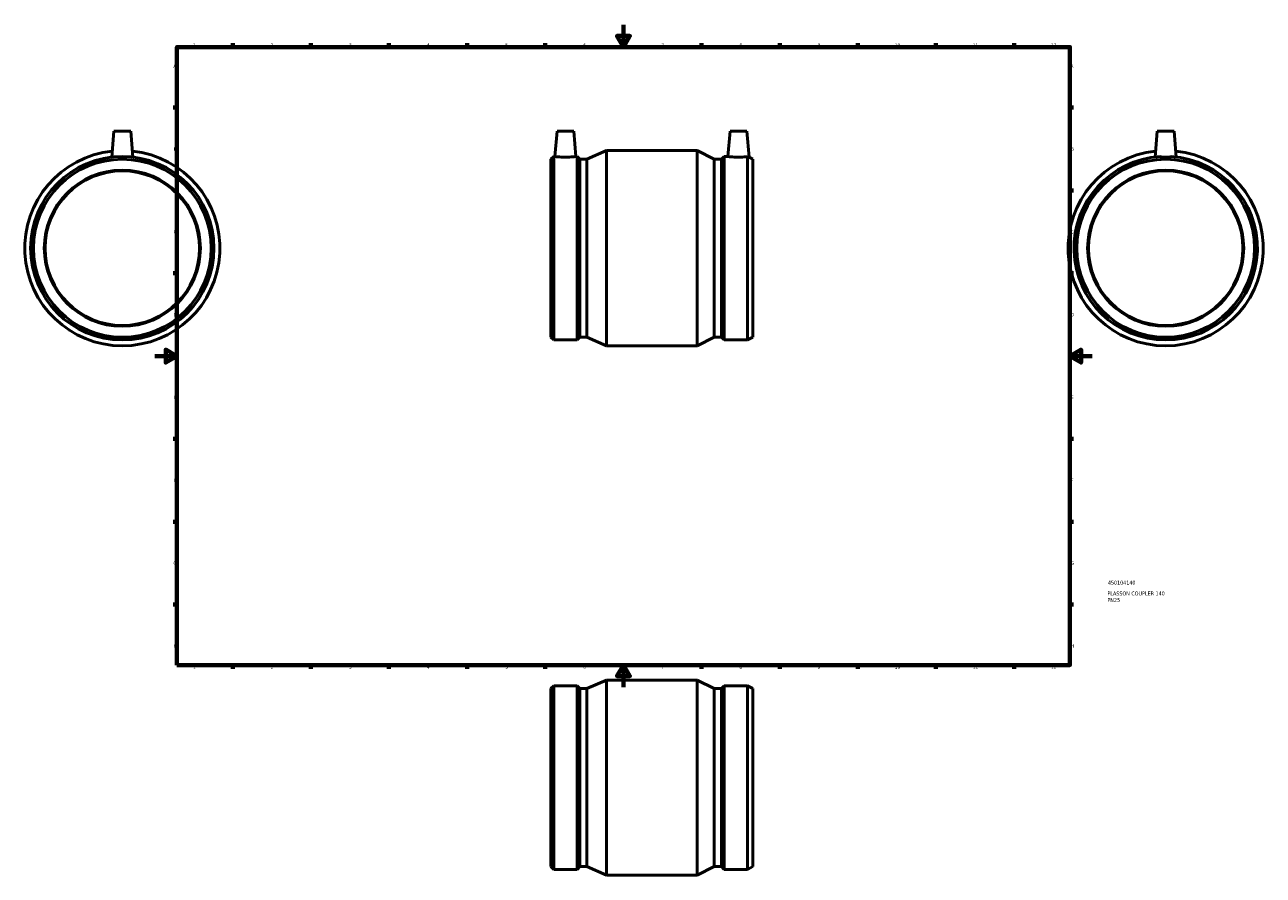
# Model space of a CAD drawing. Header units: millimetres. Extents: x -117 to 1081, y -168 to 1518.
# Tile 1 of 3: x -117 to 994, y -168 to 594. Entities that reach past the tile are written whole.
import ezdxf

# ---------------------------------------------------------------- set-up
doc = ezdxf.new("R2010")
doc.units = ezdxf.units.MM
for name, color, linetype, lineweight in [('Border (ANSI)', 7, 'Continuous', 70), ('Title (ISO)', 7, 'Continuous', 50), ('Visible (ANSI)', 7, 'Continuous', 50)]:
    doc.layers.add(name, color=color, linetype=linetype, lineweight=lineweight)
doc.styles.add('Note Text (ANSI)', font='tahoma.ttf')
doc.styles.add('Note Text (ISO)', font='tahoma.ttf')

# ---------------------------------------------------------------- blocks, each defined once
blk = doc.blocks.new('Borders Default Border')
at = {"layer": 'Border (ANSI)'}
for p, q in [((70.1, 574), (70.1, 577.4)), ((140.2, 574), (140.2, 577.4)), ((210.2, 574), (210.2, 577.4)), ((280.3, 574), (280.3, 577.4)), ((350.4, 574), (350.4, 577.4)), ((490.6, 574), (490.6, 577.4)), ((560.7, 574), (560.7, 577.4)), ((630.8, 574), (630.8, 577.4)), ((700.8, 574), (700.8, 577.4)), ((770.9, 574), (770.9, 577.4)), ((20, 519.7), (16.6, 519.7)), ((821, 519.7), (824.4, 519.7)), ((20, 445.5), (16.6, 445.5)), ((821, 445.5), (824.4, 445.5)), ((20, 371.2), (16.6, 371.2)), ((821, 371.2), (824.4, 371.2)), ((20, 222.7), (16.6, 222.7)), ((821, 222.7), (824.4, 222.7)), ((20, 148.5), (16.6, 148.5)), ((821, 148.5), (824.4, 148.5)), ((20, 74.3), (16.6, 74.3)), ((821, 74.3), (824.4, 74.3)), ((70.1, 20), (70.1, 16.6)), ((140.2, 20), (140.2, 16.6)), ((210.2, 20), (210.2, 16.6)), ((280.3, 20), (280.3, 16.6)), ((350.4, 20), (350.4, 16.6)), ((490.6, 20), (490.6, 16.6)), ((560.7, 20), (560.7, 16.6)), ((630.8, 20), (630.8, 16.6)), ((700.8, 20), (700.8, 16.6)), ((770.9, 20), (770.9, 16.6))]:
    blk.add_line(p, q, dxfattribs=at)
at = {"layer": 'Border (ANSI)', "flags": 128}
for points in [[(420.5, 594), (420.5, 574), (414.7, 584), (426.3, 584), (420.5, 574)], [(20, 20), (20, 574), (821, 574), (821, 20), (20, 20)], [(0, 297), (20, 297), (10, 302.8), (10, 291.2), (20, 297)], [(841, 297), (821, 297), (831, 302.8), (831, 291.2), (821, 297)], [(420.5, 0), (420.5, 20), (414.7, 10), (426.3, 10), (420.5, 20)]]:
    blk.add_lwpolyline(points, dxfattribs=at)
at = {"layer": 'Border (ANSI)', "char_height": 3.05, "attachment_point": 7, "style": 'Note Text (ANSI)'}
for s, insert in [('1', (34.4, 574.4)), ('2', (104.2, 574.4)), ('3', (174.3, 574.3)), ('4', (244.2, 574.4)), ('5', (314.5, 574.3)), ('6', (384.5, 574.3)), ('7', (454.6, 574.4)), ('8', (524.6, 574.3)), ('9', (594.7, 574.3)), ('10', (664, 574.3)), ('11', (734, 574.4)), ('12', (804.1, 574.4)), ('A', (16.8, 555.4)), ('A', (821.6, 555.4)), ('B', (17.1, 481.1)), ('B', (822, 481.1)), ('C', (17, 406.8)), ('C', (821.8, 406.8)), ('D', (17, 332.6)), ('D', (821.8, 332.6)), ('E', (17.2, 258.4)), ('E', (822.1, 258.4)), ('F', (17.3, 184.1)), ('F', (822.1, 184.1)), ('G', (16.8, 109.8)), ('G', (821.7, 109.8)), ('H', (17, 35.6)), ('H', (821.8, 35.6)), ('1', (34.4, 16.6)), ('2', (104.2, 16.6)), ('3', (174.3, 16.5)), ('4', (244.2, 16.6)), ('5', (314.5, 16.5)), ('6', (384.5, 16.5)), ('7', (454.6, 16.6)), ('8', (524.6, 16.5)), ('9', (594.7, 16.5)), ('10', (664, 16.5)), ('11', (734, 16.6)), ('12', (804.1, 16.6))]:
    blk.add_mtext(s, dxfattribs=dict(at, insert=insert))
blk = doc.blocks.new('Title Blocks ISO')
at = {"layer": 'Title (ISO)', "style": 'Note Text (ISO)'}
for tag, p in [('PART_NUMBER_001', (34.1, 72.1)), ('DESCRIPTION_001', (33.7, 62.4)), ('DESCRIPTION_002', (33.7, 56.5))]:
    blk.add_attdef(tag, p, '', height=3.5, dxfattribs=at)

msp = doc.modelspace()

# ---------------------------------------------------------------- linework, layer by layer
at = {"layer": 'Visible (ANSI)'}
for p, q in [((-36.541, 498.677), (-38.58, 475.372)), ((-36.541, 498.677), (-21.541, 498.677)), ((-21.541, 498.677), (-19.503, 475.372)), ((360.936, 498.677), (358.946, 475.927)), ((360.936, 498.677), (375.936, 498.677)), ((375.936, 498.677), (377.927, 475.927)), ((516.126, 498.677), (514.136, 475.927)), ((531.126, 498.677), (516.126, 498.677)), ((531.126, 498.677), (533.183, 475.167)), ((899.464, 498.677), (897.425, 475.372)), ((914.464, 498.677), (899.464, 498.677)), ((914.464, 498.677), (916.503, 475.372)), ((387.794, 473.46), (405.306, 481.177)), ((405.306, 306.177), (405.306, 481.177)), ((405.306, 481.177), (486.756, 481.177)), ((486.756, 306.177), (486.756, 481.177)), ((501.896, 473.46), (486.756, 481.177)), ((355.531, 473.46), (357.999, 475.927)), ((355.531, 313.895), (355.531, 473.46)), ((357.999, 311.427), (357.999, 475.927)), ((357.999, 475.927), (358.946, 475.927)), ((377.927, 475.927), (378.874, 475.927)), ((378.874, 311.427), (378.874, 475.927)), ((381.341, 473.46), (378.874, 475.927)), ((381.341, 313.895), (381.341, 473.46)), ((381.341, 473.46), (387.794, 473.46)), ((387.794, 313.895), (387.794, 473.46)), ((501.896, 313.895), (501.896, 473.46)), ((501.896, 473.46), (508.348, 473.46)), ((508.348, 473.46), (510.816, 475.927)), ((508.348, 313.895), (508.348, 473.46)), ((510.816, 311.427), (510.816, 475.927)), ((510.816, 475.927), (514.136, 475.927)), ((531.691, 311.427), (531.691, 475.774)), ((536.531, 473.46), (533.183, 475.167)), ((536.531, 313.895), (536.531, 473.46)), ((355.531, 313.895), (357.999, 311.427)), ((357.999, 311.427), (378.874, 311.427)), ((381.341, 313.895), (378.874, 311.427)), ((381.341, 313.895), (387.794, 313.895)), ((387.794, 313.895), (405.306, 306.177)), ((501.896, 313.895), (486.756, 306.177)), ((501.896, 313.895), (508.348, 313.895)), ((508.348, 313.895), (510.816, 311.427)), ((510.816, 311.427), (531.691, 311.427)), ((536.531, 313.895), (531.691, 311.427)), ((405.306, 306.177), (486.756, 306.177)), ((355.531, -1.189), (357.999, 1.279)), ((357.999, -163.221), (357.999, 1.279)), ((357.999, 1.279), (378.874, 1.279)), ((378.874, -163.221), (378.874, 1.279)), ((381.341, -1.189), (378.874, 1.279)), ((387.794, -1.189), (405.306, 6.529)), ((405.306, -168.471), (405.306, 6.529)), ((405.306, 6.529), (486.756, 6.529)), ((486.756, -168.471), (486.756, 6.529)), ((501.896, -1.189), (486.756, 6.529)), ((508.348, -1.189), (510.816, 1.279)), ((510.816, -163.221), (510.816, 1.279)), ((510.816, 1.279), (531.691, 1.279)), ((531.691, -163.221), (531.691, 1.279)), ((536.531, -1.189), (531.691, 1.279)), ((355.531, -160.754), (355.531, -1.189)), ((381.341, -160.754), (381.341, -1.189)), ((381.341, -1.189), (387.794, -1.189)), ((387.794, -160.754), (387.794, -1.189)), ((501.896, -160.754), (501.896, -1.189)), ((501.896, -1.189), (508.348, -1.189)), ((508.348, -160.754), (508.348, -1.189)), ((536.531, -160.754), (536.531, -1.189)), ((355.531, -160.754), (357.999, -163.221)), ((357.999, -163.221), (378.874, -163.221)), ((381.341, -160.754), (378.874, -163.221)), ((381.341, -160.754), (387.794, -160.754)), ((387.794, -160.754), (405.306, -168.471)), ((501.896, -160.754), (486.756, -168.471)), ((501.896, -160.754), (508.348, -160.754)), ((508.348, -160.754), (510.816, -163.221)), ((510.816, -163.221), (531.691, -163.221)), ((536.531, -160.754), (531.691, -163.221)), ((405.306, -168.471), (486.756, -168.471))]:
    msp.add_line(p, q, dxfattribs=at)
for centre, radius in [((-29.041, 393.677), 82.25), ((-29.041, 393.677), 79.782), ((906.964, 393.677), 79.782), ((-29.041, 393.677), 70), ((-29.041, 393.677), 69.3), ((906.964, 393.677), 70), ((906.964, 393.677), 69.3)]:
    msp.add_circle(centre, radius, dxfattribs=at)
for centre, radius, start, end in [((-29.041, 393.677), 87.5, 95.951326, 84.048674), ((906.964, 393.677), 87.5, 95.951326, 84.048674), ((906.964, 393.677), 82.25, 93.505137, 86.494863)]:
    msp.add_arc(centre, radius, start, end, dxfattribs=at)
for points, knots in [([(377.927, 475.927), (377.927, 475.927), (377.689, 475.899), (376.725, 475.795), (375.997, 475.721), (374.316, 475.582), (373.249, 475.507), (370.908, 475.402), (369.633, 475.372), (367.24, 475.372), (365.965, 475.402), (363.623, 475.507), (362.556, 475.582), (360.875, 475.721), (360.148, 475.795), (359.183, 475.899), (358.946, 475.927), (358.946, 475.927)], [1.4350084, 1.4350084, 1.4350084, 1.4350084, 1.79354865, 1.79354865, 2.1520889, 2.1520889, 2.51105285, 2.51105285, 2.8700168, 2.8700168, 3.22898076, 3.22898076, 3.58794471, 3.58794471, 3.94648496, 3.94648496, 4.30502521, 4.30502521, 4.30502521, 4.30502521]), ([(531.691, 475.774), (531.301, 475.735), (530.843, 475.692), (529.506, 475.582), (528.439, 475.507), (526.098, 475.402), (524.823, 475.372), (523.626, 475.372), (522.43, 475.372), (521.155, 475.402), (518.813, 475.507), (517.746, 475.582), (516.065, 475.721), (515.338, 475.795), (514.373, 475.899), (514.136, 475.927), (514.136, 475.927)], [-0.929326, -0.929326, -0.929326, -0.929326, -0.7179279, -0.7179279, -0.35896395, -0.35896395, 0, 0, 0, 0.35896395, 0.35896395, 0.7179279, 0.7179279, 1.07646815, 1.07646815, 1.4350084, 1.4350084, 1.4350084, 1.4350084]), ([(533.183, 475.167), (533.183, 475.167), (532.969, 475.251), (532.311, 475.517), (532.022, 475.635), (531.691, 475.774)], [4.474892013, 4.474892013, 4.474892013, 4.474892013, 4.808661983, 4.808661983, 4.987172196, 4.987172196, 4.987172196, 4.987172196]), ([(911.992, 475.774), (911.483, 475.635), (910.928, 475.517), (909.26, 475.251), (908.076, 475.167), (905.851, 475.167), (904.667, 475.251), (902.999, 475.517), (902.444, 475.635), (901.935, 475.774)], [3.96261183, 3.96261183, 3.96261183, 3.96261183, 4.14112204, 4.14112204, 4.47489201, 4.47489201, 4.80866198, 4.80866198, 4.9871722, 4.9871722, 4.9871722, 4.9871722])]:
    msp.add_open_spline(points, degree=3, knots=knots, dxfattribs=at)

# ---------------------------------------------------------------- block references
msp.add_blockref('Borders Default Border', (0, 0))
msp.add_blockref('Title Blocks ISO', (821, 20)).add_auto_attribs({'PART_NUMBER_001': '450104140', 'DESCRIPTION_001': 'PLASSON COUPLER 140', 'DESCRIPTION_002': 'PN25'})

doc.saveas('drawing.dxf')
